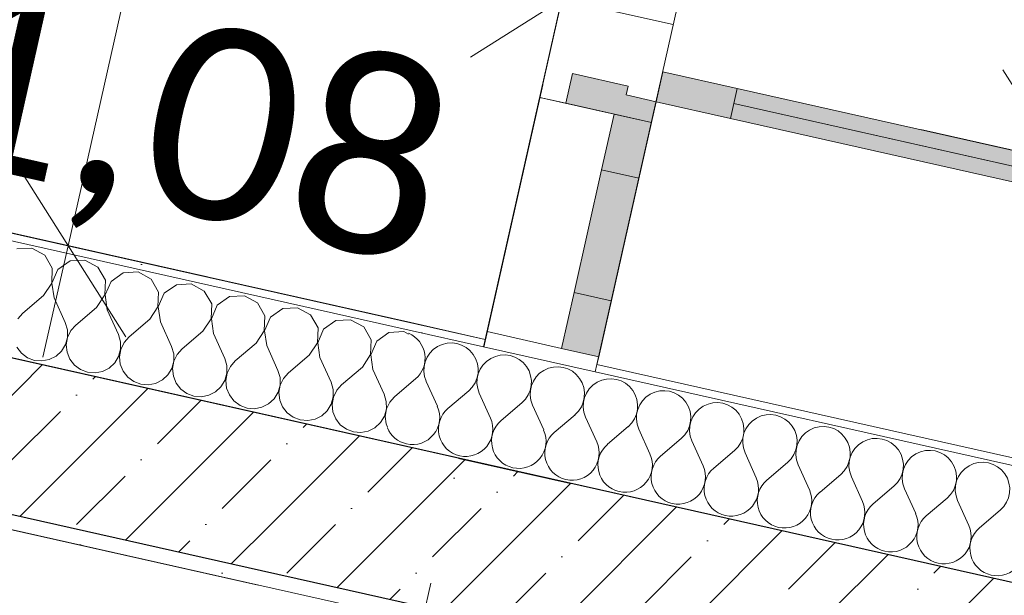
# Model space of a CAD drawing. Header units: millimetres. Extents: x -7218511 to -6645009, y 6003432 to 6221853.
# Tile 113 of 147: x -7166068 to -7164777, y 6142245 to 6143001. Entities that reach past the tile are written whole.
import ezdxf
from ezdxf.enums import TextEntityAlignment as Align

# ---------------------------------------------------------------- set-up
doc = ezdxf.new("R2010")
doc.units = ezdxf.units.MM
doc.header["$MEASUREMENT"] = 0
doc.linetypes.add('Штрихпунктирная', pattern=[670.277762, 352.777767, -176.388884, 0, -141.111112])
for name, color, linetype in [('S - МОП.АР', 7, 'Continuous'), ('АР-Стены_внешние_.АР', 7, 'Continuous'), ('АР-Стены_внутренние_пилоны.АР', 7, 'Continuous'), ('АР-Стены_Перегородки_100_.АР', 7, 'Continuous'), ('АР-Чертеж-Оси_Осевые размеры.АР', 7, 'Continuous'), ('АР-Чертеж-Размеры.АР', 7, 'Continuous')]:
    doc.layers.add(name, color=color, linetype=linetype)
for name, color, linetype, lineweight in [('АР-Стены_внешние_.АР_Ном._пера__1', 7, 'Continuous', 0), ('АР-Стены_внутренние_пилоны.АР_Ном._пера__1', 7, 'Continuous', 30), ('АР-Стены_Перегородки_100_.АР_Ном._пера__1', 7, 'Continuous', 15), ('АР-Чертеж-Оси_Осевые размеры.АР_Ном._пера__120', 7, 'Continuous', 0), ('АР-Чертеж-Размеры.АР_Ном._пера__1', 7, 'Continuous', 0), ('Двери Archicad_Ном._пера__120', 7, 'Continuous', 0), ('Окна Archicad_Ном._пера__120', 7, 'Continuous', 0), ('Паспорта Зон Archicad_Ном._пера__1', 7, 'Continuous', 0)]:
    doc.layers.add(name, color=color, linetype=linetype, lineweight=lineweight)
doc.styles.add('РЎР“Р•РќР•Р\xa0Р\x98Р\xa0_РЎРўР\x98Р›Р¬_1', font='GOST_Common.ttf')
doc.styles.add('РЎР“Р•РќР•Р\xa0Р\x98Р\xa0_РЎРўР\x98Р›Р¬_2', font='calibri.ttf')
doc.styles.add('РЎР“Р•РќР•Р\xa0Р\x98Р\xa0_РЎРўР\x98Р›Р¬_5', font='isocpeur.ttf')
doc.dimstyles.new('СГЕНЕРИР_СТИЛЬ__1', dxfattribs={"dimtxt": 150, "dimasz": 190, "dimexe": 0.18, "dimexo": 2000, "dimgap": 0, "dimtad": 1, "dimdec": 0, "dimzin": 0, "dimdsep": 46, "dimtxsty": 'РЎР“Р•РќР•Р\xa0Р\x98Р\xa0_РЎРўР\x98Р›Р¬_1', "dimblk": 'ARROWHEAD_6', "dimblk1": 'ARROWHEAD_6', "dimblk2": 'ARROWHEAD_6', "dimcen": 0.09, "dimclrd": 7, "dimclre": 7, "dimclrt": 7, "dimazin": 0, "dimtfac": 1, "dimtdec": 4, "dimtmove": 0, "dimatfit": 3, "dimfxl": 1, "dimtolj": 1, "dimtzin": 0, "dimarcsym": 0})
doc.dimstyles.new('СГЕНЕРИР_СТИЛЬ__4', dxfattribs={"dimtxt": 150, "dimasz": 190, "dimexe": 0.18, "dimexo": 0.0625, "dimgap": 0, "dimtad": 1, "dimdec": 0, "dimzin": 0, "dimdsep": 46, "dimtxsty": 'РЎР“Р•РќР•Р\xa0Р\x98Р\xa0_РЎРўР\x98Р›Р¬_1', "dimblk": 'ARROWHEAD_6', "dimblk1": 'ARROWHEAD_6', "dimblk2": 'ARROWHEAD_6', "dimcen": 0.09, "dimse1": 1, "dimse2": 1, "dimclrd": 7, "dimclre": 7, "dimclrt": 7, "dimazin": 0, "dimtfac": 1, "dimtdec": 4, "dimtmove": 0, "dimatfit": 3, "dimfxl": 1, "dimtolj": 1, "dimtzin": 0, "dimarcsym": 0})
pattern_1 = [(45, (-6566190.34, 6562677.8), (-127.279217, 127.279217), [])]
pattern_2 = [(45, (-6566190.34, 6562677.8), (-84.852814, 84.852814), []), (45, (-6566232.77, 6562720.22), (-84.852814, 84.852814), [90, -30, 0, -30])]
pattern_3 = [(45, (-6566190.34, 6563027.8), (-111.369318, 111.369318), [0, -105, 0, -157.5]), (110, (-6565840.34, 6563027.8), (148.001588, 53.868173), [0, -77, 0, -133])]

# ---------------------------------------------------------------- blocks, each defined once
blk = doc.blocks.new('Тамбур _А202_10_3', base_point=(-7165685.3, 6145347.5))
at = {"layer": 'Паспорта Зон Archicad_Ном._пера__1', "color": 7, "lineweight": 0, "style": 'РЎР“Р•РќР•Р\xa0Р\x98Р\xa0_РЎРўР\x98Р›Р¬_1'}
blk.add_attdef('ROOM_NUMBER', text='', height=300, rotation=347.3417, dxfattribs=at).set_placement((-7166773.8, 6144307.4), align=Align.MIDDLE_CENTER)
at = {"layer": 'Паспорта Зон Archicad_Ном._пера__1', "color": 7, "lineweight": 0, "style": 'РЎР“Р•РќР•Р\xa0Р\x98Р\xa0_РЎРўР\x98Р›Р¬_2'}
blk.add_attdef('ROOM_AREA', text='', height=250, rotation=347.3417, dxfattribs=at).set_placement((-7165511.3, 6142798.1), align=Align.MIDDLE_RIGHT)
blk = doc.blocks.new('Окно 23[3]_3', base_point=(-6566190.3, 6562677.8))
at = {"layer": 'Окна Archicad_Ном._пера__120', "linetype": 'Continuous', "lineweight": 0, "true_color": 0xffffff}
for points in [[(-7165288.7, 6142876.7), (-7165305.2, 6142803.5), (-7165256.4, 6142792.5), (-7165239.9, 6142865.7)], [(-7165292.5, 6142631.6), (-7165256.4, 6142792.5), (-7165305.2, 6142803.5), (-7165341.3, 6142642.5)], [(-7165308.9, 6142558.4), (-7165292.5, 6142631.6), (-7165341.3, 6142642.5), (-7165357.7, 6142569.4)]]:
    blk.add_hatch(color=7, dxfattribs=at).paths.add_polyline_path(points)
at = {"layer": 'Окна Archicad_Ном._пера__120', "color": 7, "linetype": 'Continuous', "lineweight": 0}
for p, q in [((-7165455.3, 6142591.3), (-7165386.3, 6142898.6)), ((-7165288.7, 6142876.7), (-7165386.3, 6142898.6)), ((-7165288.7, 6142876.7), (-7165305.2, 6142803.5)), ((-7165239.9, 6142865.7), (-7165288.7, 6142876.7)), ((-7165239.9, 6142865.7), (-7165288.7, 6142876.7)), ((-7165308.9, 6142558.4), (-7165239.9, 6142865.7)), ((-7165256.4, 6142792.5), (-7165239.9, 6142865.7)), ((-7165305.2, 6142803.5), (-7165341.3, 6142642.5)), ((-7165305.2, 6142803.5), (-7165256.4, 6142792.5)), ((-7165292.5, 6142631.6), (-7165256.4, 6142792.5)), ((-7165341.3, 6142642.5), (-7165357.7, 6142569.4)), ((-7165292.5, 6142631.6), (-7165341.3, 6142642.5)), ((-7165308.9, 6142558.4), (-7165292.5, 6142631.6)), ((-7165357.7, 6142569.4), (-7165455.3, 6142591.3)), ((-7165308.9, 6142558.4), (-7165357.7, 6142569.4)), ((-7165308.9, 6142558.4), (-7165357.7, 6142569.4))]:
    blk.add_line(p, q, dxfattribs=at)
blk = doc.blocks.new('Полуторная Дверь 23[11]_3', base_point=(-6566190.3, 6562677.8))
at = {"layer": 'Двери Archicad_Ном._пера__120', "linetype": 'Continuous', "lineweight": 0, "true_color": 0xffffff}
for points in [[(-7165352.1, 6142890.9), (-7165239.9, 6142865.7), (-7165233.8, 6142893), (-7165272.8, 6142901.8), (-7165270.2, 6142913.5), (-7165343.4, 6142929.9)], [(-7165225, 6142932.1), (-7165233.8, 6142893), (-7165136.2, 6142871.1), (-7165127.5, 6142910.1)], [(-7164312.3, 6142706.6), (-7164307.9, 6142726.1), (-7165127.5, 6142910.1), (-7165131.8, 6142890.6)], [(-7164316.6, 6142687), (-7164312.3, 6142706.6), (-7165131.8, 6142890.6), (-7165136.2, 6142871.1)]]:
    blk.add_hatch(color=7, dxfattribs=at).paths.add_polyline_path(points)
at = {"layer": 'Двери Archicad_Ном._пера__120', "color": 7, "linetype": 'Continuous', "lineweight": 0}
for p, q in [((-7165343.4, 6142929.9), (-7165352.1, 6142890.9)), ((-7165270.2, 6142913.5), (-7165343.4, 6142929.9)), ((-7165233.8, 6142893), (-7165225, 6142932.1)), ((-7165225, 6142932.1), (-7165127.5, 6142910.1)), ((-7165272.8, 6142901.8), (-7165270.2, 6142913.5)), ((-7165233.8, 6142893), (-7165272.8, 6142901.8)), ((-7165127.5, 6142910.1), (-7165136.2, 6142871.1)), ((-7165352.1, 6142890.9), (-7165386.3, 6142898.6)), ((-7165352.1, 6142890.9), (-7165239.9, 6142865.7)), ((-7165239.9, 6142865.7), (-7165352.1, 6142890.9)), ((-7165239.9, 6142865.7), (-7165352.1, 6142890.9)), ((-7165239.9, 6142865.7), (-7165233.8, 6142893)), ((-7165136.2, 6142871.1), (-7165233.8, 6142893)), ((-7164312.3, 6142706.6), (-7165131.8, 6142890.6))]:
    blk.add_line(p, q, dxfattribs=at)
at = {"layer": 'Двери Archicad_Ном._пера__120', "color": 7, "linetype": 'Continuous', "lineweight": 0, "flags": 128}
for points in [[(-7164312.3, 6142706.6), (-7165131.8, 6142890.6), (-7165127.5, 6142910.1), (-7164307.9, 6142726.1)], [(-7164316.6, 6142687), (-7165136.2, 6142871.1), (-7165131.8, 6142890.6), (-7164312.3, 6142706.6)]]:
    blk.add_lwpolyline(points, close=True, dxfattribs=at)
at = {"layer": 'Двери Archicad_Ном._пера__120', "color": 7, "linetype": 'Continuous', "lineweight": 0}
blk.add_arc((-7165233.8, 6142893), 1040, 347.3421, 77.3421, dxfattribs=at)
blk = doc.blocks.new('Стена_83_3', base_point=(-7165035.7, 6144459.7))
at = {"layer": 'АР-Стены_Перегородки_100_.АР', "linetype": 'Continuous', "lineweight": 0, "true_color": 0x000000}
h = blk.add_hatch(dxfattribs=at)
h.set_pattern_fill('БЛОКИ_БЕТОННЫЕ_ЭФФЕКТИВН_7A', color=18, style=0, pattern_type=2)
h.set_pattern_definition(pattern_1)
h.paths.add_polyline_path([(-7165459.8, 6142571.4), (-7165313.4, 6142538.6), (-7165311.2, 6142548.3), (-7165457.6, 6142581.2)])
h = blk.add_hatch(dxfattribs=at)
h.set_pattern_fill('БЛОКИ_БЕТОННЫЕ_ЭФФЕКТИВН_7A', color=18, style=0, pattern_type=2)
h.set_pattern_definition(pattern_1)
h.paths.add_polyline_path([(-7165457.6, 6142581.2), (-7165311.2, 6142548.3), (-7165308.9, 6142558.4), (-7165455.3, 6142591.3)])
at = {"layer": 'АР-Стены_Перегородки_100_.АР_Ном._пера__1', "color": 7, "linetype": 'Continuous', "lineweight": 15}
for p, q in [((-7165457.6, 6142581.2), (-7165459.8, 6142571.4)), ((-7165357.7, 6142569.4), (-7165455.3, 6142591.3)), ((-7165308.9, 6142558.4), (-7165357.7, 6142569.4)), ((-7165313.4, 6142538.6), (-7165311.2, 6142548.3))]:
    blk.add_line(p, q, dxfattribs=at)
at = {"layer": 'АР-Стены_Перегородки_100_.АР_Ном._пера__1', "color": 7, "linetype": 'Continuous', "lineweight": 0}
blk.add_line((-7165459.8, 6142571.4), (-7165313.4, 6142538.6), dxfattribs=at)
at = {"layer": 'АР-Стены_Перегородки_100_.АР_Ном._пера__1', "color": 7, "linetype": 'Continuous', "lineweight": 15, "flags": 128}
for points in [[(-7165455.3, 6142591.3), (-7165457.6, 6142581.2)], [(-7165311.2, 6142548.3), (-7165308.9, 6142558.4)], [(-7165492.6, 6142425.1), (-7165346.3, 6142392.2)]]:
    blk.add_lwpolyline(points, dxfattribs=at)
at = {"layer": 'Двери Archicad_Ном._пера__120', "color": 7, "linetype": 'Continuous', "lineweight": 0}
blk.add_blockref('Полуторная Дверь 23[11]_3', (-6566190.3, 6562677.8), dxfattribs=at)
at = {"layer": 'Окна Archicad_Ном._пера__120', "color": 7, "linetype": 'Continuous', "lineweight": 0}
blk.add_blockref('Окно 23[3]_3', (-6566190.3, 6562677.8), dxfattribs=at)
blk = doc.blocks.new('Стена_104_3', base_point=(-7165751, 6142278.1))
at = {"layer": 'АР-Стены_внутренние_пилоны.АР', "linetype": 'Continuous', "lineweight": 0, "true_color": 0x000000}
h = blk.add_hatch(dxfattribs=at)
h.set_pattern_fill('ЖЕЛЕЗОБЕТОН__PROJECT__0003', color=18, style=0, pattern_type=2)
h.set_pattern_definition(pattern_2)
h.paths.add_polyline_path([(-7165751, 6142278.1), (-7165205.8, 6142155.7), (-7165161.9, 6142350.8), (-7165707.1, 6142473.3)])
at = {"layer": 'АР-Стены_внутренние_пилоны.АР_Ном._пера__1', "color": 7, "linetype": 'Continuous', "lineweight": 30, "flags": 128}
for points in [[(-7165161.9, 6142350.8), (-7165707.1, 6142473.3)], [(-7165751, 6142278.1), (-7165205.8, 6142155.7)]]:
    blk.add_lwpolyline(points, dxfattribs=at)
blk = doc.blocks.new('*X240', base_point=(-6566190.3, 6562677.8))
at = {"layer": 'АР-Стены_Перегородки_100_.АР_Ном._пера__1', "color": 7, "linetype": 'Continuous', "lineweight": 0}
for p, q in [((-7165549.1, 6142529.3), (-7165576.3, 6142506.1)), ((-7165535.2, 6142526.1), (-7165520.5, 6142493.6)), ((-7165479.4, 6142513.6), (-7165506.6, 6142490.4)), ((-7165465.5, 6142510.5), (-7165450.8, 6142477.9)), ((-7165409.7, 6142498), (-7165436.9, 6142474.8)), ((-7165395.8, 6142494.8), (-7165381.1, 6142462.3)), ((-7165340, 6142482.3), (-7165367.2, 6142459.1)), ((-7165326.1, 6142479.2), (-7165311.5, 6142446.6)), ((-7165270.3, 6142466.7), (-7165297.5, 6142443.5)), ((-7165256.4, 6142463.5), (-7165241.8, 6142431)), ((-7165200.7, 6142451), (-7165227.8, 6142427.8)), ((-7165186.7, 6142447.9), (-7165172.1, 6142415.3)), ((-7165131, 6142435.4), (-7165158.1, 6142412.2)), ((-7165117, 6142432.2), (-7165102.4, 6142399.7)), ((-7165061.3, 6142419.7), (-7165088.4, 6142396.5)), ((-7165047.3, 6142416.6), (-7165032.7, 6142384)), ((-7164991.6, 6142404.1), (-7165018.7, 6142380.9)), ((-7164977.6, 6142400.9), (-7164963, 6142368.4)), ((-7164921.9, 6142388.4), (-7164949.1, 6142365.2)), ((-7164907.9, 6142385.3), (-7164893.3, 6142352.7)), ((-7164852.2, 6142372.8), (-7164879.4, 6142349.6)), ((-7164838.3, 6142369.6), (-7164823.6, 6142337)), ((-7164782.5, 6142357.1), (-7164809.7, 6142333.9))]:
    blk.add_line(p, q, dxfattribs=at)
for centre, start, end in [((-7165572.3, 6142556.4), 310.4718, 66.7835), ((-7165502.6, 6142540.8), 310.4718, 204.2116), ((-7165432.9, 6142525.1), 310.4718, 204.2116), ((-7165363.2, 6142509.5), 310.4718, 204.2116), ((-7165293.5, 6142493.8), 310.4718, 204.2116), ((-7165223.8, 6142478.2), 310.4718, 204.2116), ((-7165553.1, 6142478.9), 130.4718, 132.104), ((-7165553.1, 6142478.9), 257.3417, 24.2116), ((-7165483.4, 6142463.3), 130.4718, 257.3417), ((-7165154.1, 6142462.5), 310.4718, 204.2116), ((-7165483.4, 6142463.3), 257.3417, 24.2116), ((-7165084.5, 6142446.9), 310.4718, 204.2116), ((-7165553.1, 6142478.9), 202.5794, 257.3417), ((-7165413.7, 6142447.6), 130.4718, 257.3417), ((-7165413.7, 6142447.6), 257.3417, 24.2116), ((-7165014.8, 6142431.2), 310.4718, 204.2116), ((-7165344, 6142432), 130.4718, 257.3417), ((-7164945.1, 6142415.6), 310.4718, 204.2116), ((-7165344, 6142432), 257.3417, 24.2116), ((-7165274.3, 6142416.3), 130.4718, 257.3417), ((-7165274.3, 6142416.3), 257.3417, 24.2116), ((-7165204.6, 6142400.7), 130.4718, 257.3417), ((-7164875.4, 6142399.9), 310.4718, 204.2116), ((-7165204.6, 6142400.7), 257.3417, 24.2116), ((-7165135, 6142385), 130.4718, 257.3417), ((-7164805.7, 6142384.3), 310.4718, 204.2116), ((-7165135, 6142385), 257.3417, 24.2116), ((-7165065.3, 6142369.4), 130.4718, 257.3417), ((-7165065.3, 6142369.4), 257.3417, 24.2116), ((-7164995.6, 6142353.7), 130.4718, 257.3417), ((-7164995.6, 6142353.7), 257.3417, 24.2116), ((-7164925.9, 6142338.1), 130.4718, 257.3417), ((-7164925.9, 6142338.1), 257.3417, 24.2116), ((-7164856.2, 6142322.4), 130.4718, 257.3417), ((-7164856.2, 6142322.4), 257.3417, 24.2116), ((-7164786.5, 6142306.8), 130.4718, 257.3417), ((-7164786.5, 6142306.8), 257.3417, 24.2116)]:
    blk.add_arc(centre, 35.7, start, end, dxfattribs=at)
blk = doc.blocks.new('Стена_106_3', base_point=(-7162245.2, 6141777.7))
at = {"layer": 'АР-Стены_Перегородки_100_.АР', "linetype": 'Continuous', "lineweight": 0, "true_color": 0x000000}
h = blk.add_hatch(dxfattribs=at)
h.set_pattern_fill('ШТУКАТУРКА__ГИПС_01_0003', color=18, style=0, pattern_type=2)
h.set_pattern_definition(pattern_3)
h.paths.add_polyline_path([(-7165457.6, 6142581.2), (-7165555.1, 6142603.1), (-7165557.3, 6142593.3), (-7165459.8, 6142571.4)])
h = blk.add_hatch(dxfattribs=at)
h.set_pattern_fill('ШТУКАТУРКА__ГИПС_01_0003', color=18, style=0, pattern_type=2)
h.set_pattern_definition(pattern_3)
h.paths.add_polyline_path([(-7165313.4, 6142538.6), (-7162308, 6141863.6), (-7162305.8, 6141873.3), (-7165311.2, 6142548.3)])
at = {"layer": 'АР-Стены_Перегородки_100_.АР_Ном._пера__1', "color": 7, "linetype": 'Continuous', "lineweight": 0}
for p, q in [((-7165459.8, 6142571.4), (-7165557.3, 6142593.3)), ((-7165459.8, 6142571.4), (-7165313.4, 6142538.6)), ((-7162308, 6141863.6), (-7165313.4, 6142538.6))]:
    blk.add_line(p, q, dxfattribs=at)
at = {"layer": 'АР-Стены_Перегородки_100_.АР_Ном._пера__1', "color": 7, "linetype": 'Continuous', "lineweight": 15}
for p, q in [((-7165457.6, 6142581.2), (-7165459.8, 6142571.4)), ((-7165313.4, 6142538.6), (-7165311.2, 6142548.3))]:
    blk.add_line(p, q, dxfattribs=at)
at = {"layer": 'АР-Стены_Перегородки_100_.АР_Ном._пера__1', "color": 7, "linetype": 'Continuous', "lineweight": 0, "flags": 128}
for points in [[(-7165457.6, 6142581.2), (-7165555.1, 6142603.1)], [(-7162305.8, 6141873.3), (-7165311.2, 6142548.3)], [(-7165590.2, 6142447), (-7162331.1, 6141715)]]:
    blk.add_lwpolyline(points, dxfattribs=at)
at = {"layer": 'АР-Стены_Перегородки_100_.АР', "color": 7, "lineweight": 0}
blk.add_blockref('*X240', (-6566190.3, 6562677.8), dxfattribs=at)
blk = doc.blocks.new('*X243', base_point=(-6566190.3, 6562677.8))
at = {"layer": 'АР-Стены_Перегородки_100_.АР_Ном._пера__1', "color": 7, "linetype": 'Continuous', "lineweight": 0}
for p, q in [((-7166052.3, 6142700.9), (-7166071.8, 6142699.8)), ((-7166035.2, 6142691.5), (-7166052.3, 6142700.9)), ((-7166025.5, 6142674.6), (-7166035.2, 6142691.5)), ((-7166002.1, 6142684.1), (-7166018.1, 6142672.9)), ((-7165982.6, 6142685.2), (-7166002.1, 6142684.1)), ((-7165965.5, 6142675.9), (-7165982.6, 6142685.2)), ((-7166026.1, 6142655.1), (-7166025.5, 6142674.6)), ((-7166018.1, 6142672.9), (-7166025.9, 6142655)), ((-7165955.8, 6142658.9), (-7165965.5, 6142675.9)), ((-7165912.9, 6142669.6), (-7165932.4, 6142668.5)), ((-7165895.8, 6142660.2), (-7165912.9, 6142669.6)), ((-7165956.5, 6142639.4), (-7165955.8, 6142658.9)), ((-7165948.4, 6142657.3), (-7165956.2, 6142639.4)), ((-7165932.4, 6142668.5), (-7165948.4, 6142657.3)), ((-7165886.1, 6142643.3), (-7165895.8, 6142660.2)), ((-7166037, 6142638.8), (-7166026.1, 6142655.1)), ((-7166025.9, 6142655), (-7166023, 6142635.7)), ((-7165886.8, 6142623.8), (-7165886.1, 6142643.3)), ((-7165862.7, 6142652.8), (-7165878.7, 6142641.6)), ((-7165843.2, 6142653.9), (-7165862.7, 6142652.8)), ((-7165826.1, 6142644.6), (-7165843.2, 6142653.9)), ((-7165816.4, 6142627.6), (-7165826.1, 6142644.6)), ((-7166037, 6142638.8), (-7166064.1, 6142615.7)), ((-7166023, 6142635.7), (-7166008.4, 6142603.1)), ((-7165967.3, 6142623.2), (-7165956.5, 6142639.4)), ((-7165956.2, 6142639.4), (-7165953.3, 6142620.1)), ((-7165878.7, 6142641.6), (-7165886.5, 6142623.7)), ((-7165793, 6142637.2), (-7165809, 6142626)), ((-7165773.5, 6142638.3), (-7165793, 6142637.2)), ((-7165756.4, 6142628.9), (-7165773.5, 6142638.3)), ((-7165967.3, 6142623.2), (-7165994.4, 6142600)), ((-7165953.3, 6142620.1), (-7165938.7, 6142587.5)), ((-7165897.6, 6142607.5), (-7165886.8, 6142623.8)), ((-7165886.5, 6142623.7), (-7165883.6, 6142604.4)), ((-7165817.1, 6142608.1), (-7165816.4, 6142627.6)), ((-7165809, 6142626), (-7165816.8, 6142608.1)), ((-7165746.7, 6142612), (-7165756.4, 6142628.9)), ((-7165723.3, 6142621.5), (-7165739.4, 6142610.3)), ((-7165703.9, 6142622.6), (-7165723.3, 6142621.5)), ((-7165686.7, 6142613.3), (-7165703.9, 6142622.6)), ((-7166064.1, 6142615.7), (-7166070.7, 6142608.3)), ((-7165897.6, 6142607.5), (-7165924.7, 6142584.4)), ((-7165883.6, 6142604.4), (-7165869, 6142571.8)), ((-7165827.9, 6142591.9), (-7165817.1, 6142608.1)), ((-7165816.8, 6142608.1), (-7165813.9, 6142588.8)), ((-7165747.4, 6142592.5), (-7165746.7, 6142612)), ((-7165739.4, 6142610.3), (-7165747.1, 6142592.4)), ((-7165677, 6142596.3), (-7165686.7, 6142613.3)), ((-7165653.7, 6142605.9), (-7165669.7, 6142594.7)), ((-7165634.2, 6142606.9), (-7165653.7, 6142605.9)), ((-7165617, 6142597.6), (-7165634.2, 6142606.9)), ((-7166005.6, 6142593.7), (-7166008.4, 6142603.1)), ((-7166005.5, 6142583.8), (-7166005.6, 6142593.7)), ((-7166001, 6142592.6), (-7166005.3, 6142583.8)), ((-7165994.4, 6142600), (-7166001, 6142592.6)), ((-7165827.9, 6142591.9), (-7165855.1, 6142568.7)), ((-7165758.2, 6142576.2), (-7165747.4, 6142592.5)), ((-7165747.1, 6142592.4), (-7165744.3, 6142573.1)), ((-7165677.7, 6142576.8), (-7165677, 6142596.3)), ((-7165669.7, 6142594.7), (-7165677.4, 6142576.8)), ((-7165607.3, 6142580.7), (-7165617, 6142597.6)), ((-7166008.2, 6142574.3), (-7166005.5, 6142583.8)), ((-7166005.3, 6142583.8), (-7166007, 6142574.1)), ((-7165935.9, 6142578), (-7165938.7, 6142587.5)), ((-7165924.7, 6142584.4), (-7165931.3, 6142577)), ((-7165813.9, 6142588.8), (-7165799.3, 6142556.2)), ((-7165608, 6142561.2), (-7165607.3, 6142580.7)), ((-7165600, 6142579), (-7165607.7, 6142561.1)), ((-7165584, 6142590.2), (-7165600, 6142579)), ((-7165564.5, 6142591.3), (-7165584, 6142590.2)), ((-7165558.5, 6142588), (-7165564.5, 6142591.3)), ((-7166072, 6142570.8), (-7166065.9, 6142563)), ((-7166020.5, 6142559.2), (-7166013.3, 6142565.9)), ((-7166013.3, 6142565.9), (-7166008.2, 6142574.3)), ((-7166007, 6142574.1), (-7166005.9, 6142564.3)), ((-7165938.5, 6142558.7), (-7165935.9, 6142568.2)), ((-7165935.6, 6142568.1), (-7165937.3, 6142558.4)), ((-7165935.9, 6142568.2), (-7165935.9, 6142578)), ((-7165931.3, 6142577), (-7165935.6, 6142568.1)), ((-7165866.2, 6142562.4), (-7165869, 6142571.8)), ((-7165855.1, 6142568.7), (-7165861.6, 6142561.3)), ((-7165758.2, 6142576.2), (-7165785.4, 6142553.1)), ((-7165744.3, 6142573.1), (-7165729.6, 6142540.5)), ((-7165688.5, 6142560.6), (-7165677.7, 6142576.8)), ((-7165677.4, 6142576.8), (-7165674.6, 6142557.5)), ((-7166065.9, 6142563), (-7166058, 6142557.1)), ((-7166058, 6142557.1), (-7166048.8, 6142553.6)), ((-7166048.8, 6142553.6), (-7166039, 6142552.8)), ((-7166039, 6142552.8), (-7166029.3, 6142554.7)), ((-7166029.3, 6142554.7), (-7166020.5, 6142559.2)), ((-7166005.9, 6142564.3), (-7166002.3, 6142555.1)), ((-7166002.3, 6142555.1), (-7165996.2, 6142547.3)), ((-7165943.6, 6142550.3), (-7165938.5, 6142558.7)), ((-7165937.3, 6142558.4), (-7165936.2, 6142548.6)), ((-7165866.2, 6142552.5), (-7165866.2, 6142562.4)), ((-7165861.6, 6142561.3), (-7165865.9, 6142552.5)), ((-7165796.5, 6142546.7), (-7165799.3, 6142556.2)), ((-7165785.4, 6142553.1), (-7165791.9, 6142545.7)), ((-7165688.5, 6142560.6), (-7165715.7, 6142537.4)), ((-7165674.6, 6142557.5), (-7165659.9, 6142524.9)), ((-7165618.8, 6142544.9), (-7165608, 6142561.2)), ((-7165607.7, 6142561.1), (-7165604.9, 6142541.8)), ((-7165996.2, 6142547.3), (-7165988.3, 6142541.5)), ((-7165988.3, 6142541.5), (-7165979.1, 6142538)), ((-7165959.6, 6142539.1), (-7165950.8, 6142543.6)), ((-7165950.8, 6142543.6), (-7165943.6, 6142550.3)), ((-7165936.2, 6142548.6), (-7165932.6, 6142539.5)), ((-7165873.9, 6142534.6), (-7165868.8, 6142543)), ((-7165868.8, 6142543), (-7165866.2, 6142552.5)), ((-7165865.9, 6142552.5), (-7165867.6, 6142542.8)), ((-7165867.6, 6142542.8), (-7165866.5, 6142533)), ((-7165796.5, 6142536.9), (-7165796.5, 6142546.7)), ((-7165791.9, 6142545.7), (-7165796.2, 6142536.8)), ((-7165726.8, 6142531.1), (-7165729.6, 6142540.5)), ((-7165618.8, 6142544.9), (-7165646, 6142521.7)), ((-7165604.9, 6142541.8), (-7165590.2, 6142509.2)), ((-7165979.1, 6142538), (-7165969.3, 6142537.2)), ((-7165969.3, 6142537.2), (-7165959.6, 6142539.1)), ((-7165932.6, 6142539.5), (-7165926.5, 6142531.7)), ((-7165926.5, 6142531.7), (-7165918.6, 6142525.8)), ((-7165889.9, 6142523.4), (-7165881.1, 6142527.9)), ((-7165881.1, 6142527.9), (-7165873.9, 6142534.6)), ((-7165866.5, 6142533), (-7165862.9, 6142523.8)), ((-7165804.2, 6142519), (-7165799.1, 6142527.4)), ((-7165799.1, 6142527.4), (-7165796.5, 6142536.9)), ((-7165796.2, 6142536.8), (-7165797.9, 6142527.1)), ((-7165797.9, 6142527.1), (-7165796.9, 6142517.3)), ((-7165726.8, 6142521.2), (-7165726.8, 6142531.1)), ((-7165722.2, 6142530), (-7165726.5, 6142521.2)), ((-7165715.7, 6142537.4), (-7165722.2, 6142530)), ((-7165918.6, 6142525.8), (-7165909.4, 6142522.3)), ((-7165909.4, 6142522.3), (-7165899.6, 6142521.5)), ((-7165899.6, 6142521.5), (-7165889.9, 6142523.4)), ((-7165862.9, 6142523.8), (-7165856.9, 6142516)), ((-7165856.9, 6142516), (-7165848.9, 6142510.2)), ((-7165811.4, 6142512.3), (-7165804.2, 6142519)), ((-7165796.9, 6142517.3), (-7165793.2, 6142508.2)), ((-7165729.4, 6142511.7), (-7165726.8, 6142521.2)), ((-7165726.5, 6142521.2), (-7165728.2, 6142511.4)), ((-7165657.2, 6142515.4), (-7165659.9, 6142524.9)), ((-7165657.1, 6142505.6), (-7165657.2, 6142515.4)), ((-7165652.5, 6142514.4), (-7165656.8, 6142505.5)), ((-7165646, 6142521.7), (-7165652.5, 6142514.4)), ((-7165848.9, 6142510.2), (-7165839.7, 6142506.7)), ((-7165839.7, 6142506.7), (-7165829.9, 6142505.9)), ((-7165829.9, 6142505.9), (-7165820.2, 6142507.8)), ((-7165820.2, 6142507.8), (-7165811.4, 6142512.3)), ((-7165793.2, 6142508.2), (-7165787.2, 6142500.4)), ((-7165741.7, 6142496.6), (-7165734.5, 6142503.3)), ((-7165734.5, 6142503.3), (-7165729.4, 6142511.7)), ((-7165728.2, 6142511.4), (-7165727.2, 6142501.6)), ((-7165727.2, 6142501.6), (-7165723.5, 6142492.5)), ((-7165659.7, 6142496.1), (-7165657.1, 6142505.6)), ((-7165656.8, 6142505.5), (-7165658.5, 6142495.8)), ((-7165587.5, 6142499.8), (-7165590.2, 6142509.2)), ((-7165577.1, 6142505.2), (-7165582.8, 6142498.7)), ((-7165787.2, 6142500.4), (-7165779.2, 6142494.5)), ((-7165779.2, 6142494.5), (-7165770, 6142491)), ((-7165770, 6142491), (-7165760.2, 6142490.2)), ((-7165760.2, 6142490.2), (-7165750.5, 6142492.1)), ((-7165750.5, 6142492.1), (-7165741.7, 6142496.6)), ((-7165723.5, 6142492.5), (-7165717.5, 6142484.7)), ((-7165664.8, 6142487.6), (-7165659.7, 6142496.1)), ((-7165658.5, 6142495.8), (-7165657.5, 6142486)), ((-7165590, 6142480.4), (-7165587.4, 6142489.9)), ((-7165587.1, 6142489.9), (-7165588.8, 6142480.1)), ((-7165587.4, 6142489.9), (-7165587.5, 6142499.8)), ((-7165582.8, 6142498.7), (-7165587.1, 6142489.9)), ((-7165717.5, 6142484.7), (-7165709.5, 6142478.9)), ((-7165709.5, 6142478.9), (-7165700.3, 6142475.4)), ((-7165700.3, 6142475.4), (-7165690.5, 6142474.6)), ((-7165690.5, 6142474.6), (-7165680.8, 6142476.5)), ((-7165680.8, 6142476.5), (-7165672, 6142480.9)), ((-7165672, 6142480.9), (-7165664.8, 6142487.6)), ((-7165657.5, 6142486), (-7165653.8, 6142476.9)), ((-7165653.8, 6142476.9), (-7165647.8, 6142469.1)), ((-7165595.1, 6142472), (-7165590, 6142480.4)), ((-7165588.8, 6142480.1), (-7165587.8, 6142470.3)), ((-7165647.8, 6142469.1), (-7165639.8, 6142463.2)), ((-7165639.8, 6142463.2), (-7165630.6, 6142459.7)), ((-7165611.1, 6142460.8), (-7165602.4, 6142465.3)), ((-7165602.4, 6142465.3), (-7165595.1, 6142472)), ((-7165587.8, 6142470.3), (-7165585.9, 6142465.8)), ((-7165630.6, 6142459.7), (-7165620.8, 6142458.9)), ((-7165620.8, 6142458.9), (-7165611.1, 6142460.8))]:
    blk.add_line(p, q, dxfattribs=at)
blk = doc.blocks.new('Стена_107_3', base_point=(-7165572.6, 6142525))
at = {"layer": 'АР-Стены_Перегородки_100_.АР', "linetype": 'Continuous', "lineweight": 0, "true_color": 0x000000}
h = blk.add_hatch(dxfattribs=at)
h.set_pattern_fill('ШТУКАТУРКА__ГИПС_01_0003', color=18, style=0, pattern_type=2)
h.set_pattern_definition(pattern_3)
h.paths.add_polyline_path([(-7168035.5, 6143149.9), (-7165557.3, 6142593.3), (-7165555.1, 6142603.1), (-7168033.3, 6143159.7)])
at = {"layer": 'АР-Стены_Перегородки_100_.АР_Ном._пера__1', "color": 7, "linetype": 'Continuous', "lineweight": 0}
blk.add_line((-7165557.3, 6142593.3), (-7168045.2, 6143152.1), dxfattribs=at)
at = {"layer": 'АР-Стены_Перегородки_100_.АР_Ном._пера__1', "color": 7, "linetype": 'Continuous', "lineweight": 0, "flags": 128}
for points in [[(-7165555.1, 6142603.1), (-7168033.3, 6143159.7)], [(-7168224.4, 6143038.6), (-7165590.2, 6142447)]]:
    blk.add_lwpolyline(points, dxfattribs=at)
at = {"layer": 'АР-Стены_Перегородки_100_.АР', "color": 7, "lineweight": 0}
blk.add_blockref('*X243', (-6566190.3, 6562677.8), dxfattribs=at)
blk = doc.blocks.new('Стена_138_3', base_point=(-7168848.9, 6143178.9))
at = {"layer": 'АР-Стены_внутренние_пилоны.АР', "linetype": 'Continuous', "lineweight": 0, "true_color": 0x000000}
h = blk.add_hatch(dxfattribs=at)
h.set_pattern_fill('ЖЕЛЕЗОБЕТОН__PROJECT__0003', color=18, style=0, pattern_type=2)
h.set_pattern_definition(pattern_2)
h.paths.add_polyline_path([(-7168653.7, 6143135), (-7168697.6, 6142939.9), (-7165751, 6142278.1), (-7165707.1, 6142473.3)])
h = blk.add_hatch(dxfattribs=at)
h.set_pattern_fill('ШТУКАТУРКА__ГИПС_01_0003', color=18, style=0, pattern_type=2)
h.set_pattern_definition(pattern_3)
h.paths.add_polyline_path([(-7168897.1, 6142964.2), (-7165755.3, 6142258.6), (-7165751, 6142278.1), (-7168892.7, 6142983.7)])
at = {"layer": 'АР-Стены_внутренние_пилоны.АР_Ном._пера__1', "color": 7, "linetype": 'Continuous', "lineweight": 30}
blk.add_line((-7168697.6, 6142939.9), (-7165751, 6142278.1), dxfattribs=at)
at = {"layer": 'АР-Стены_внутренние_пилоны.АР_Ном._пера__1', "color": 7, "linetype": 'Continuous', "lineweight": 30, "flags": 128}
blk.add_lwpolyline([(-7165707.1, 6142473.3), (-7168653.7, 6143135)], dxfattribs=at)
at = {"layer": 'АР-Стены_внутренние_пилоны.АР_Ном._пера__1', "color": 7, "linetype": 'Continuous', "lineweight": 0, "flags": 128}
blk.add_lwpolyline([(-7168916.6, 6142968.6), (-7165755.3, 6142258.6)], dxfattribs=at)
blk = doc.blocks.new('Стена_209_3', base_point=(-7165205.8, 6142155.7))
at = {"layer": 'АР-Стены_внешние_.АР', "linetype": 'Continuous', "lineweight": 0, "true_color": 0x000000}
h = blk.add_hatch(dxfattribs=at)
h.set_pattern_fill('ЖЕЛЕЗОБЕТОН__PROJECT__0003', color=18, style=0, pattern_type=2)
h.set_pattern_definition(pattern_2)
h.paths.add_polyline_path([(-7165161.9, 6142350.8), (-7165205.8, 6142155.7), (-7162228.5, 6141487), (-7162184.7, 6141682.1)])
at = {"layer": 'АР-Стены_внешние_.АР_Ном._пера__1', "color": 7, "linetype": 'Continuous', "lineweight": 30, "flags": 128}
blk.add_lwpolyline([(-7162184.7, 6141682.1), (-7165161.9, 6142350.8)], dxfattribs=at)
blk = doc.blocks.new('Стандартный Маркер Сетки[21]_3', base_point=(-7164134.9, 6148469.5))
at = {"layer": 'АР-Чертеж-Оси_Осевые размеры.АР_Ном._пера__120', "color": 7, "linetype": 'Штрихпунктирная', "lineweight": 0}
blk.add_line((-7164354, 6147493.8), (-7168916.5, 6127179.4), dxfattribs=at)
at = {"layer": 'АР-Чертеж-Оси_Осевые размеры.АР_Ном._пера__120', "color": 7, "lineweight": 0, "style": 'РЎР“Р•РќР•Р\xa0Р\x98Р\xa0_РЎРўР\x98Р›Р¬_5'}
blk.add_attdef('AC_MarkerText_1', text='', height=350, rotation=347.3417, dxfattribs=at).set_placement((-7169206.9, 6125886.6), align=Align.TOP_CENTER)
blk = doc.blocks.new('Стандартный Маркер Сетки[50]_3', base_point=(-7164134.9, 6148469.5))
at = {"layer": 'АР-Чертеж-Оси_Осевые размеры.АР_Ном._пера__120', "color": 7, "linetype": 'Штрихпунктирная', "lineweight": 0}
blk.add_line((-7164354, 6147493.8), (-7168916.5, 6127179.4), dxfattribs=at)
at = {"layer": 'АР-Чертеж-Оси_Осевые размеры.АР_Ном._пера__120', "color": 7, "lineweight": 0, "style": 'РЎР“Р•РќР•Р\xa0Р\x98Р\xa0_РЎРўР\x98Р›Р¬_5'}
blk.add_attdef('AC_MarkerText_1', text='', height=350, rotation=347.3417, dxfattribs=at).set_placement((-7169206.9, 6125886.6), align=Align.TOP_CENTER)
blk = doc.blocks.new('*D570', base_point=(-6566190.3, 6562677.8))
at = {"layer": 'АР-Чертеж-Размеры.АР_Ном._пера__1', "color": 7, "linetype": 'Continuous', "lineweight": 0, "transparency": 16777216}
for p, q in [((-7164451.6, 6143937), (-7164484.5, 6143790.6)), ((-7165096.3, 6143928), (-7164301.5, 6143749.5)), ((-7164408.8, 6143671.1), (-7164560.1, 6143910.1)), ((-7164484.5, 6143790.6), (-7164703.5, 6142815.4)), ((-7164779.2, 6142934.9), (-7164627.9, 6142695.9)), ((-7164886.5, 6142856.5), (-7164520.6, 6142774.3)), ((-7164703.5, 6142815.4), (-7164736.4, 6142669))]:
    blk.add_line(p, q, dxfattribs=at)
at = {"layer": 'АР-Чертеж-Размеры.АР_Ном._пера__1', "color": 7, "lineweight": 0, "transparency": 16777216, "insert": (-7164672.2, 6143091.7), "char_height": 150, "attachment_point": 7, "rotation": 77.3417, "style": 'РЎР“Р•РќР•Р\xa0Р\x98Р\xa0_РЎРўР\x98Р›Р¬_1'}
blk.add_mtext('\\A1;{\\pql;\\fGOST Common|b0|i0|c204|p0;\\W1.000000;1\xa0000}', dxfattribs=at)
blk = doc.blocks.new('ARROWHEAD_6')
at = {"color": 0, "linetype": 'Continuous', "lineweight": 0}
for p, q in [((-0.5, -0.5), (0.5, 0.5)), ((0, 0), (-1, 0))]:
    blk.add_line(p, q, dxfattribs=at)
blk = doc.blocks.new('*D581', base_point=(-6566190.3, 6562677.8))
at = {"layer": 'АР-Чертеж-Размеры.АР_Ном._пера__1', "color": 7, "linetype": 'Continuous', "lineweight": 0, "transparency": 16777216}
for p, q in [((-7165154.9, 6146488), (-7165187.8, 6146341.6)), ((-7165112.1, 6146222.2), (-7165263.4, 6146461.1)), ((-7165370.7, 6146382.7), (-7164982.1, 6146295.4)), ((-7165187.8, 6146341.6), (-7166004.7, 6142704.1)), ((-7166080.4, 6142823.6), (-7165929.1, 6142584.6)), ((-7166232.4, 6142755.2), (-7165821.8, 6142663)), ((-7166004.7, 6142704.1), (-7166037.6, 6142557.7))]:
    blk.add_line(p, q, dxfattribs=at)
at = {"layer": 'АР-Чертеж-Размеры.АР_Ном._пера__1', "color": 7, "lineweight": 0, "transparency": 16777216, "insert": (-7165677.7, 6144297.2), "char_height": 150, "attachment_point": 7, "rotation": 77.3417, "style": 'РЎР“Р•РќР•Р\xa0Р\x98Р\xa0_РЎРўР\x98Р›Р¬_1'}
blk.add_mtext('\\A1;{\\pql;\\fGOST Common|b0|i0|c204|p0;\\W1.000000;3 770}', dxfattribs=at)
blk = doc.blocks.new('*D621', base_point=(-6566190.3, 6562677.8))
at = {"layer": 'АР-Чертеж-Размеры.АР_Ном._пера__1', "color": 7, "linetype": 'Continuous', "lineweight": 0, "transparency": 16777216}
for p, q in [((-7168051, 6142350.6), (-7168133.2, 6141984.7)), ((-7167972.6, 6142243.3), (-7168211.6, 6142092)), ((-7168092.1, 6142167.6), (-7168238.5, 6142200.5)), ((-7165340.8, 6141549.7), (-7168092.1, 6142167.6)), ((-7165299.7, 6141732.6), (-7165381.9, 6141366.8)), ((-7165460.3, 6141474.1), (-7165221.4, 6141625.4)), ((-7165194.5, 6141516.8), (-7165340.8, 6141549.7))]:
    blk.add_line(p, q, dxfattribs=at)
at = {"layer": 'АР-Чертеж-Размеры.АР_Ном._пера__1', "color": 7, "lineweight": 0, "transparency": 16777216, "insert": (-7166942.5, 6141940.2), "char_height": 150, "attachment_point": 7, "rotation": 347.3417, "style": 'РЎР“Р•РќР•Р\xa0Р\x98Р\xa0_РЎРўР\x98Р›Р¬_1'}
blk.add_mtext('\\A1;{\\pql;\\fGOST Common|b0|i0|c204|p0;\\W1.000000;2\xa0820}', dxfattribs=at)
blk = doc.blocks.new('*D668', base_point=(-6566190.3, 6562677.8))
at = {"layer": 'АР-Чертеж-Размеры.АР_Ном._пера__1', "color": 7, "linetype": 'Continuous', "lineweight": 0, "transparency": 16777216}
for p, q in [((-7167892, 6143788.5), (-7167974.2, 6143422.6)), ((-7167813.6, 6143681.2), (-7168052.6, 6143529.9)), ((-7167933.1, 6143605.5), (-7168079.5, 6143638.4)), ((-7165357.4, 6143027), (-7167933.1, 6143605.5)), ((-7165316.3, 6143210), (-7165415.9, 6142766.6)), ((-7165476.9, 6142951.4), (-7165238, 6143102.7)), ((-7165211.1, 6142994.2), (-7165357.4, 6143027))]:
    blk.add_line(p, q, dxfattribs=at)
at = {"layer": 'АР-Чертеж-Размеры.АР_Ном._пера__1', "color": 7, "lineweight": 0, "transparency": 16777216, "insert": (-7166878.8, 6143399.5), "char_height": 150, "attachment_point": 7, "rotation": 347.3417, "style": 'РЎР“Р•РќР•Р\xa0Р\x98Р\xa0_РЎРўР\x98Р›Р¬_1'}
blk.add_mtext('\\A1;{\\pql;\\fGOST Common|b0|i0|c204|p0;\\W1.000000;2\xa0640}', dxfattribs=at)

msp = doc.modelspace()

# ---------------------------------------------------------------- linework, layer by layer
at = {"layer": 'S - МОП.АР', "color": 254, "linetype": 'Continuous', "lineweight": 0, "true_color": 0xdadada, "flags": 128}
for points in [[(-7165311.2, 6142548.3), (-7162305.8, 6141873.3), (-7161945.2, 6143478.6), (-7161417.1, 6145830), (-7161944.2, 6145948.4), (-7161891.6, 6146182.6), (-7164346.6, 6146733.9), (-7164359.6, 6146676.1), (-7164363.5, 6146676.9), (-7164474.7, 6146181.5), (-7164869.8, 6144422.4), (-7164889.3, 6144426.8)], [(-7168368.2, 6144408.5), (-7168211.6, 6144373.3), (-7168366.1, 6143685.7), (-7167936.8, 6143589.3), (-7168033.3, 6143159.7), (-7165457.6, 6142581.2), (-7165035.7, 6144459.7), (-7165201.5, 6144496.9), (-7164806.5, 6146256), (-7166611.8, 6146661.5), (-7166660, 6146446.8), (-7167694.3, 6146679.1), (-7167758.6, 6146392.7), (-7167914.7, 6146427.8)], [(-7168369.2, 6140935), (-7167861.2, 6140820.9), (-7168194.4, 6139337.4), (-7166906.6, 6139048.2), (-7166516.6, 6138960.6), (-7166222.1, 6140271.4), (-7166661.3, 6140368.6), (-7166520.7, 6140994.5), (-7165517.2, 6140769.1), (-7165210.1, 6142136.4), (-7167960.3, 6142754.5)]]:
    msp.add_lwpolyline(points, close=True, dxfattribs=at)

# ---------------------------------------------------------------- block references
at = {"layer": 'S - МОП.АР', "color": 7, "linetype": 'Continuous', "lineweight": 0}
ref = msp.add_blockref('Тамбур _А202_10_3', (-7165685.3, 6145347.5), dxfattribs=at)
ref.add_attrib('ROOM_AREA', '11,08', dxfattribs={"layer": 'Паспорта Зон Archicad_Ном._пера__1', "color": 7, "lineweight": 0, "height": 250, "rotation": 347.3417, "style": 'РЎР“Р•РќР•Р\xa0Р\x98Р\xa0_РЎРўР\x98Р›Р¬_2'}).set_placement((-7165511.3, 6142798.1), align=Align.MIDDLE_RIGHT)
at = {"layer": 'АР-Стены_внешние_.АР', "color": 7, "lineweight": 0}
msp.add_blockref('Стена_209_3', (-7165205.8, 6142155.7), dxfattribs=at)
at = {"layer": 'АР-Стены_внутренние_пилоны.АР', "color": 7, "lineweight": 0}
for name, p in [('Стена_138_3', (-7168848.9, 6143178.9)), ('Стена_104_3', (-7165751, 6142278.1))]:
    msp.add_blockref(name, p, dxfattribs=at)
at = {"layer": 'АР-Стены_Перегородки_100_.АР', "color": 7, "lineweight": 0}
for name, p in [('Стена_83_3', (-7165035.7, 6144459.7)), ('Стена_107_3', (-7165572.6, 6142525)), ('Стена_106_3', (-7162245.2, 6141777.7))]:
    msp.add_blockref(name, p, dxfattribs=at)
at = {"layer": 'АР-Чертеж-Оси_Осевые размеры.АР', "color": 8, "linetype": 'Continuous', "lineweight": 15}
for name in ['Стандартный Маркер Сетки[21]_3', 'Стандартный Маркер Сетки[50]_3']:
    msp.add_blockref(name, (-7164134.9, 6148469.5), dxfattribs=at)

# ---------------------------------------------------------------- dimensions: what is measured, and where the dimension line sits
at = {"layer": 'АР-Чертеж-Размеры.АР', "color": 7, "linetype": 'Continuous', "lineweight": 0}
dim = msp.add_linear_dim(base=(-7166004.7, 6142704.1), p1=(-7164786.9, 6146251.6), p2=(-7166427.6, 6142799), angle=257.3417, text='3 770', dimstyle='СГЕНЕРИР_СТИЛЬ__1', dxfattribs=at)
dim.commit()
dim.dimension.update_dxf_attribs({"geometry": '*D581', "text_midpoint": (-7165694.5, 6144564.7), "dimtype": 160, "text_rotation": 77.3417})
for base, p1, p2, angle, dimstyle, picture, middle, turn in [((-7164703.5, 6142815.4), (-7165291.4, 6143971.9), (-7164983.9, 6142878.4), 257.3417, 'СГЕНЕРИР_СТИЛЬ__1', '*D570', (-7164689, 6143359.2), 77.3417), ((-7167933.1, 6143605.5), (-7165459.8, 6142571.4), (-7167936.8, 6143589.3), 167.3417, 'СГЕНЕРИР_СТИЛЬ__1', '*D668', (-7166611.3, 6143416.3), 347.3417), ((-7168092.1, 6142167.6), (-7165375, 6141397.5), (-7168162.4, 6141854.6), 167.3417, 'СГЕНЕРИР_СТИЛЬ__4', '*D621', (-7166675.1, 6141957), 347.3417)]:
    dim = msp.add_linear_dim(base=base, p1=p1, p2=p2, angle=angle, dimstyle=dimstyle, dxfattribs=at)
    dim.commit()
    dim.dimension.update_dxf_attribs({"geometry": picture, "text_midpoint": middle, "dimtype": 160, "text_rotation": turn})

doc.saveas('drawing.dxf')
